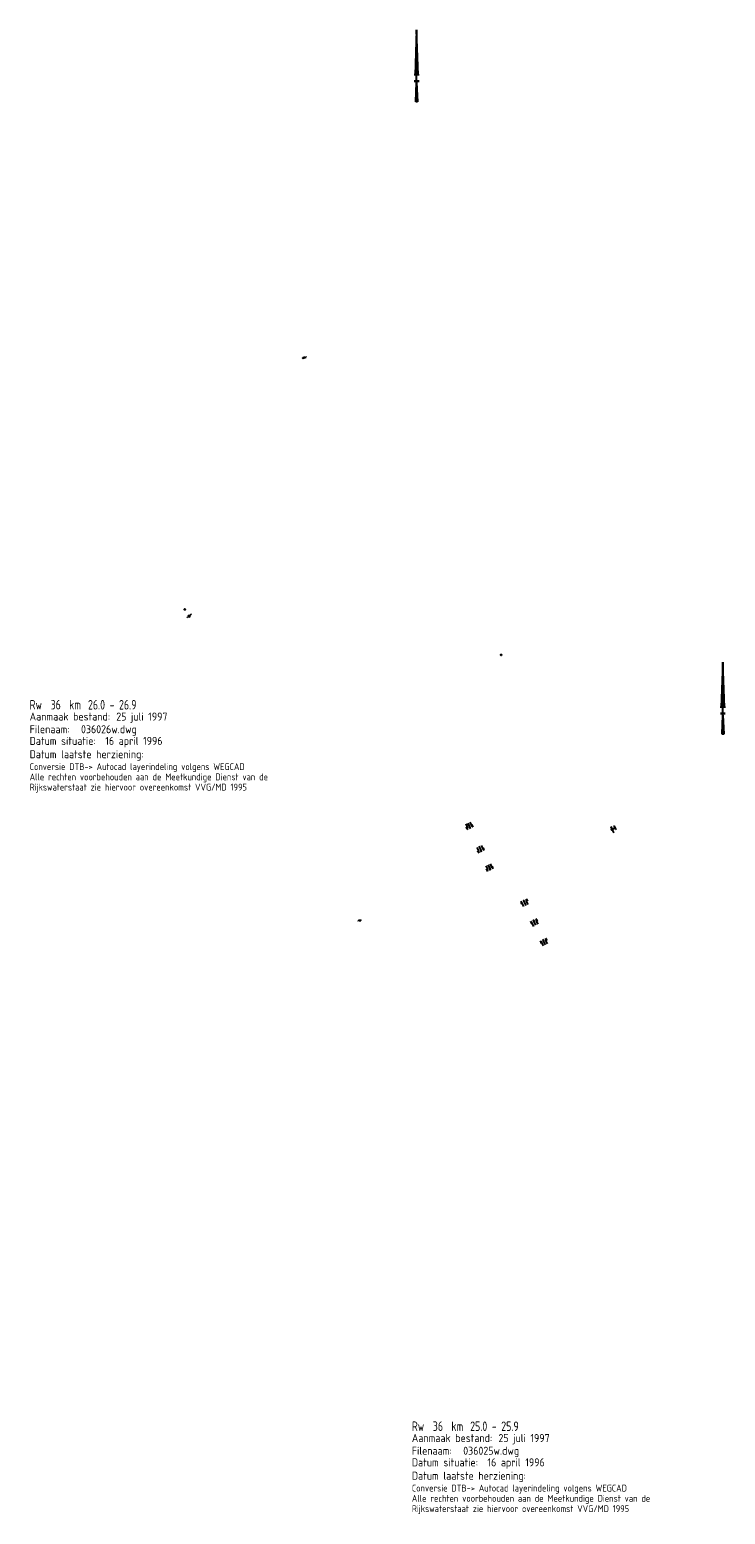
# Model space of a CAD drawing. Header units: metres. Extents: x 233718 to 238088, y 502342 to 506323.
# Tile 17 of 17: x 237220 to 238088, y 502344 to 504196. Entities that reach past the tile are written whole.
import ezdxf

# ---------------------------------------------------------------- set-up
doc = ezdxf.new("R2010")
doc.units = ezdxf.units.M
for name, color, linetype in [('MDI-XX-ARCERING', 253, 'Continuous'), ('MDI-XX-MARKERING', 253, 'Continuous'), ('MDI-XX-TERREINAFSCH', 253, 'Continuous')]:
    doc.layers.add(name, color=color, linetype=linetype)
doc.styles.add('ISO25', font='ISO', dxfattribs={"height": 2.5})

# ---------------------------------------------------------------- blocks, each defined once
blk = doc.blocks.new('NOORDP')
for p, q in [((0, 64), (-2, 7)), ((2, 7), (0, 64)), ((-2, 7), (0, 27)), ((0, 0), (0, 27)), ((0, 27), (2, 7)), ((0, 0), (-3, 0)), ((-3, 0), (3, 0)), ((0, -2), (0, 0)), ((3, 0), (0, 0)), ((-1, -26), (0, -2)), ((0, -2), (1, -26)), ((1, -26), (-1, -26))]:
    blk.add_line(p, q)
blk = doc.blocks.new('TITEL')
at = {"color": 3, "style": 'ISO25', "width": 0.834799}
for s, height, p in [('Rw', 11.93, (0.8, 101.7)), ('km', 11.93, (50.1, 101.7)), ('Alle rechten voorbehouden aan de Meetkundige Dienst van de', 8.52, (0.8, 13.4)), ('Conversie DTB-> Autocad layerindeling volgens WEGCAD', 8.52, (0.8, 26.2)), ('Rijkswaterstaat zie hiervoor overeenkomst VVG/MD 1995', 8.52, (0.8, 0.6))]:
    blk.add_text(s, height=height, dxfattribs=at).set_placement(p)
at = {"color": 3, "style": 'ISO25'}
for s, p in [('Aanmaak bestand:', (0.8, 88)), ('Filenaam:', (0.8, 72.1)), ('Datum situatie: ', (0.8, 57.6)), ('Datum laatste herziening:', (0.8, 40.9))]:
    blk.add_text(s, height=10, dxfattribs=at).set_placement(p)
at = {"color": 3, "style": 'ISO25', "width": 0.834799}
for tag, p in [('RW', (27, 101.8)), ('KM', (73.6, 101.7))]:
    blk.add_attdef(tag, p, '', height=11.9, dxfattribs=at)
at = {"color": 3, "style": 'ISO25'}
for tag, p in [('AANMAAK', (108.9, 87.9)), ('FILENAAM:', (64.9, 72.1)), ('SITUATIE', (95.2, 57.6)), ('HERZIENING', (153.3, 41))]:
    blk.add_attdef(tag, p, '', height=10, dxfattribs=at)
blk = doc.blocks.new('DOORG')
at = {"color": 15}
for p, q in [((0, 0.15), (0, -0.15)), ((0, 0), (1, 0)), ((0.5, -0.35), (0.5, 0.35)), ((1, 0.15), (1, -0.15))]:
    blk.add_line(p, q, dxfattribs=at)
blk = doc.blocks.new('PIJLR')
at = {"color": 8}
for p, q in [((0, 0), (5.5, 0)), ((5.5, -0.8), (4.7, 0)), ((6.2, -0.8), (5.5, 0)), ((4, -0.8), (5.5, -0.8)), ((5.7, -1), (4, -0.8)), ((7.5, -0.8), (5.7, -1)), ((7.5, -0.8), (6.2, -0.8))]:
    blk.add_line(p, q, dxfattribs=at)
blk = doc.blocks.new('PIJL')
at = {"color": 8}
for p, q in [((0, 0), (5.5, 0)), ((7.5, 0), (5.5, 0.4)), ((5.5, 0.4), (5.5, -0.4)), ((5.5, -0.4), (7.5, 0))]:
    blk.add_line(p, q, dxfattribs=at)
blk = doc.blocks.new('PIJLL')
at = {"color": 8}
for p, q in [((0, 0), (5.5, 0)), ((5.7, 1), (4, 0.8)), ((4, 0.8), (5.5, 0.8)), ((5.5, 0.8), (4.7, 0)), ((6.2, 0.8), (5.5, 0)), ((7.5, 0.8), (5.7, 1)), ((7.5, 0.8), (6.2, 0.8))]:
    blk.add_line(p, q, dxfattribs=at)
blk = doc.blocks.new('PUNT125')
at = {"color": 0}
blk.add_circle((0, 0), 0.625, dxfattribs=at)

msp = doc.modelspace()

# ---------------------------------------------------------------- block references
at = {"linetype": 'Continuous'}
for p in [(237702.7, 504132.1), (238084.9, 503342.9)]:
    msp.add_blockref('NOORDP', p, dxfattribs=at)
for p, values in [((237218.9, 503246.1), {'RW': '36', 'KM': '26.0 - 26.9', 'FILENAAM:': '036026w.dwg', 'AANMAAK': '25 juli 1997', 'SITUATIE': '16 april 1996'}), ((237695.9, 502345.8), {'RW': '36', 'KM': '25.0 - 25.9', 'FILENAAM:': '036025w.dwg', 'AANMAAK': '25 juli 1997', 'SITUATIE': '16 april 1996'})]:
    msp.add_blockref('TITEL', p, dxfattribs=at).add_auto_attribs(values)
at = {"layer": 'MDI-XX-ARCERING'}
for p in [(237413.4, 503472.7), (237808.2, 503416)]:
    msp.add_blockref('PUNT125', p, dxfattribs=at)
at = {"layer": 'MDI-XX-MARKERING'}
for name, p, rotation in [('PIJLR', (237763.9, 503205), 295.5471005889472), ('PIJL', (237766.5, 503206.2), 295.182699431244), ('PIJLL', (237769.2, 503207.3), 295.174105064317), ('PIJLR', (237778, 503175.6), 295.831287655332), ('PIJL', (237780.5, 503177.1), 295.4210498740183), ('PIJLL', (237783.1, 503178.2), 295.9298363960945), ('PIJLR', (237789, 503152.9), 295.655962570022), ('PIJL', (237791.5, 503154.2), 295.8450386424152), ('PIJLL', (237794.3, 503155.4), 295.9309823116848), ('PIJLL', (237836.6, 503102.2), 116.2726171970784), ('PIJL', (237839.3, 503103.4), 116.7905710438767), ('PIJLR', (237841.9, 503104.7), 116.2502718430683), ('PIJLL', (237848.9, 503077.2), 116.2015704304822), ('PIJL', (237851.6, 503078.6), 116.6226944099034), ('PIJLR', (237854.2, 503079.8), 116.2909518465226), ('PIJLL', (237861, 503053), 116.7527558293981), ('PIJL', (237863.6, 503054.3), 116.5556583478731), ('PIJLR', (237866.1, 503055.6), 115.9695225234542)]:
    msp.add_blockref(name, p, dxfattribs=dict(at, rotation=rotation))
at = {"layer": 'MDI-XX-TERREINAFSCH'}
for p, xscale, yscale, zscale, rotation in [((237560.3, 503786.3), 4.164808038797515, 4.164808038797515, 4.164808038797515, 18.26093028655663), ((237420.8, 503466.2), 5.301766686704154, 5.301766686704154, 5.301766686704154, 219.8194083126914), ((237948.2, 503195.1), 6.305252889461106, 6.305252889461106, 6.305252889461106, 113.9006334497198), ((237949.1, 503202.2), 4.187058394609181, 4.187058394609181, 4.187058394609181, 296.4977308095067), ((237633.2, 503084.9), 3.363083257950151, 3.363083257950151, 3.363083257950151, 195.0279928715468)]:
    msp.add_blockref('DOORG', p, dxfattribs=dict(at, xscale=xscale, yscale=yscale, zscale=zscale, rotation=rotation))

doc.saveas('drawing.dxf')
